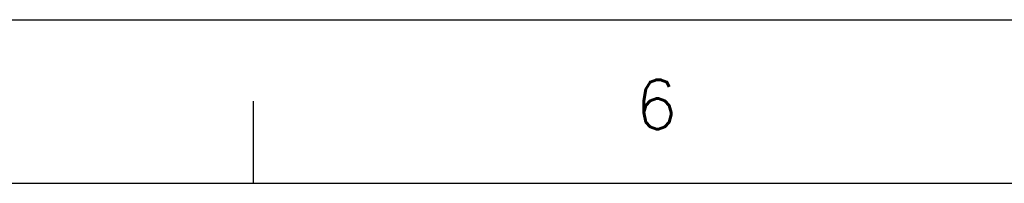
# Model space of a CAD drawing. Header units: millimetres. Extents: x 0 to 841, y 0 to 594.
# Tile 27 of 28: x 502 to 622, y 574 to 594. Entities that reach past the tile are written whole.
import ezdxf

# ---------------------------------------------------------------- set-up
doc = ezdxf.new("R2010")
doc.units = ezdxf.units.MM
doc.header["$LTSCALE"] = 46.255
doc.layers.add('MRC-1002-LTE-JP_EU_2DDXF_FORMAT', color=7, linetype='CONTINUOUS')
doc.styles.add('TEXTSTYLE_3', font='txt_____.ttf')

msp = doc.modelspace()

# ---------------------------------------------------------------- linework, layer by layer
at = {"layer": 'MRC-1002-LTE-JP_EU_2DDXF_FORMAT', "color": 7, "linetype": 'Continuous'}
msp.add_line((0, 594), (841, 594), dxfattribs=at)
at = {"layer": 'MRC-1002-LTE-JP_EU_2DDXF_FORMAT', "color": 1, "linetype": 'Continuous'}
for p, q in [((530.05, 574.055), (530.05, 584.056)), ((30.003, 574.055), (830.079, 574.055))]:
    msp.add_line(p, q, dxfattribs=at)

# ---------------------------------------------------------------- texts
at = {"layer": 'MRC-1002-LTE-JP_EU_2DDXF_FORMAT', "color": 7, "linetype": 'Continuous', "insert": (576.671, 586.671), "char_height": 6.001, "width": 6.00057, "attachment_point": 1, "line_spacing_factor": 0.9, "style": 'TEXTSTYLE_3'}
msp.add_mtext('6', dxfattribs=at)
msp.add_mtext('6', dxfattribs=at)

doc.saveas('drawing.dxf')
